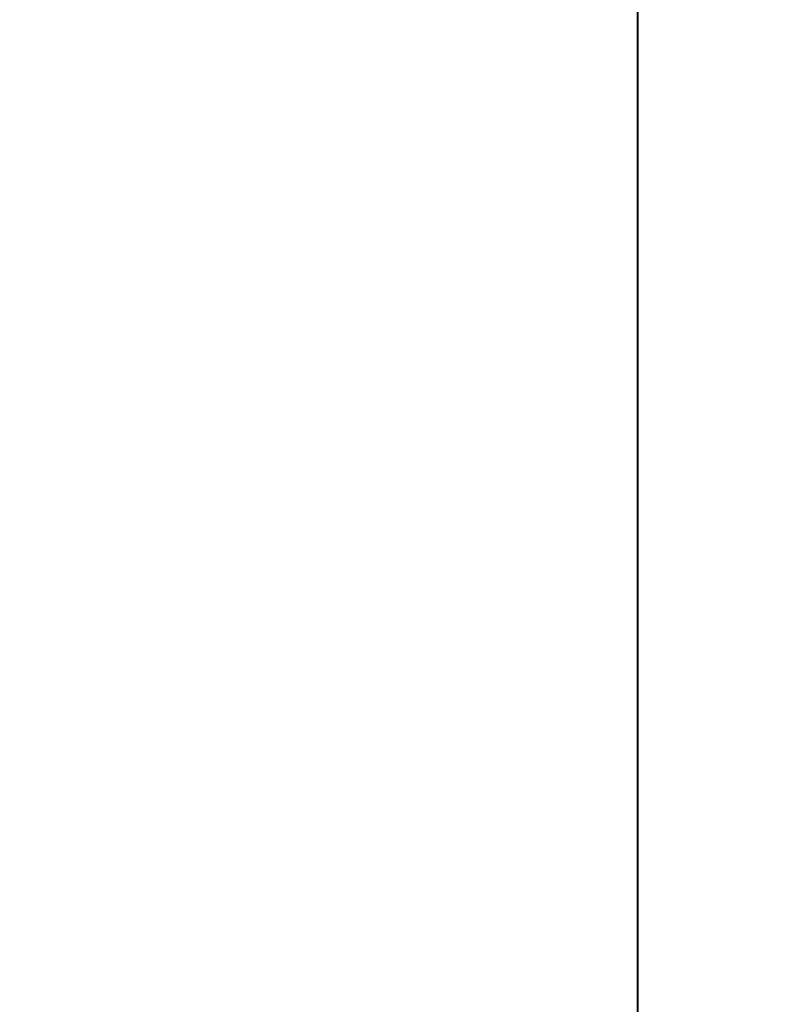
# Model space of a CAD drawing. Header units: inches. Extents: x 727810 to 1461440, y 2714588 to 5435005.
# Tile 12 of 233: x 728313 to 728326, y 2715583 to 2715599. Entities that reach past the tile are written whole.
import ezdxf

# ---------------------------------------------------------------- set-up
doc = ezdxf.new("R2010")
doc.units = ezdxf.units.IN
doc.header["$MEASUREMENT"] = 0
doc.layers.add('Inverter Room', color=7, linetype='Continuous')
doc.styles.add('ROMANS', font='ROMANS.shx', dxfattribs={"height": 10})
doc.dimstyles.new('ROMANS$7', dxfattribs={"dimscale": 100, "dimtxt": 2.5, "dimasz": 2, "dimexe": 20, "dimexo": 20, "dimgap": 0.5, "dimtad": 1, "dimdec": 0, "dimrnd": 5, "dimzin": 0, "dimdsep": 46, "dimtxsty": 'ROMANS', "dimcen": 0.09, "dimdle": 20, "dimclrd": 256, "dimclre": 256, "dimclrt": 3, "dimadec": 0, "dimazin": 0, "dimtfac": 20, "dimtdec": 0, "dimtix": 1, "dimtmove": 2, "dimatfit": 3, "dimfxl": 1, "dimtolj": 1, "dimtzin": 0, "dimarcsym": 0})

msp = doc.modelspace()

# ---------------------------------------------------------------- linework, layer by layer
at = {"color": 3, "lineweight": 40}
msp.add_line((728323.26504, 2715573.5094), (728323.26504, 2715600.50606), dxfattribs=at)

# ---------------------------------------------------------------- leaders
at = {"layer": 'Inverter Room', "ltscale": 0.5}
for points in [[(728344.57696, 2715592.59417, 0.296), (728343.89667, 2715593.19532, 0.296), (728343.51048, 2715593.18976, 0.296)], [(728344.57695, 2715588.99417, 0.148), (728344.33623, 2715588.01117, 0.148), (728343.76963, 2715588.01882, 0.148)]]:
    msp.add_leader(points, dimstyle='ROMANS$7', override={"dimtxt": 150, "dimgap": 0.5, "dimtad": 0, "dimtfill": 1, "dimarcsym": 1}, dxfattribs=at)

doc.saveas('drawing.dxf')
